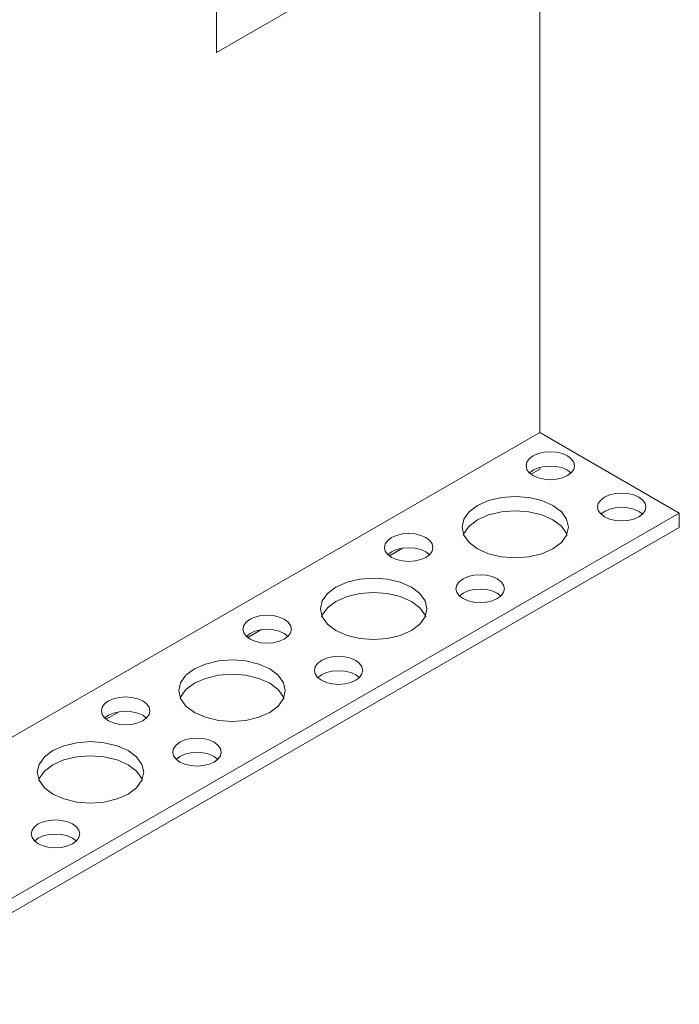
# Model space of a CAD drawing. Header units: millimetres. Extents: x -6612 to -5743, y 138 to 6687.
# Tile 4 of 6: x -6070 to -6002, y 1504 to 1605. Entities that reach past the tile are written whole.
import ezdxf

# ---------------------------------------------------------------- set-up
doc = ezdxf.new("R2010")
doc.units = ezdxf.units.MM
doc.layers.add('E-LITE-EQPM', color=7, linetype='Continuous', lineweight=20)

# ---------------------------------------------------------------- blocks, each defined once
blk = doc.blocks.new('5020221302 - 5020221302 NESO Accessory outer corner recessed-572479-00 Isometrico PDF')
at = {"layer": 'E-LITE-EQPM', "color": 8, "lineweight": 9, "true_color": 0x808080}
for p, q in [((-6906.14, 1639.87), (-6906.14, 1601.49)), ((-6906.14, 1601.49), (-6872.91, 1620.68)), ((-6872.91, 1620.68), (-6872.91, 1562.38)), ((-6872.91, 1562.38), (-6942.27, 1522.33)), ((-6858.55, 1554.09), (-6872.91, 1562.38)), ((-6872.91, 1558.62), (-6873.8, 1558.11)), ((-6872.91, 1558.62), (-6872.91, 1558.78)), ((-6872.91, 1558.63), (-6872.91, 1558.62)), ((-6869.66, 1558.21), (-6870.06, 1558.51)), ((-6858.55, 1554.09), (-6942.27, 1505.76)), ((-6862.31, 1553.97), (-6862.71, 1554.27)), ((-6858.55, 1552.62), (-6858.55, 1554.09)), ((-6858.55, 1552.62), (-6943.55, 1503.55)), ((-6887.02, 1550.47), (-6888.36, 1549.7)), ((-6884.22, 1549.81), (-6884.62, 1550.1)), ((-6876.87, 1545.56), (-6877.27, 1545.86)), ((-6901.58, 1542.07), (-6902.92, 1541.3)), ((-6898.78, 1541.4), (-6899.18, 1541.7)), ((-6891.43, 1537.16), (-6891.83, 1537.46)), ((-6916.15, 1533.66), (-6917.48, 1532.89)), ((-6913.34, 1532.99), (-6913.74, 1533.29)), ((-6906, 1528.75), (-6906.39, 1529.05)), ((-6920.56, 1520.34), (-6920.95, 1520.64))]:
    blk.add_line(p, q, dxfattribs=at)
for points in [[(-6873.58, 1557.95, 0), (-6873.98, 1558.24, 0), (-6874.23, 1558.59, 0), (-6874.31, 1558.96, 0), (-6874.23, 1559.33, 0), (-6873.98, 1559.68, 0), (-6873.58, 1559.98, 0), (-6873.06, 1560.21, 0), (-6872.46, 1560.35, 0), (-6871.82, 1560.4, 0), (-6871.17, 1560.35, 0), (-6870.57, 1560.21, 0), (-6870.06, 1559.98, 0)], [(-6870.06, 1559.98, 0), (-6869.66, 1559.68, 0), (-6869.41, 1559.33, 0), (-6869.33, 1558.96, 0), (-6869.41, 1558.59, 0), (-6869.66, 1558.24, 0), (-6870.06, 1557.95, 0), (-6870.57, 1557.72, 0), (-6871.17, 1557.57, 0), (-6871.82, 1557.52, 0), (-6872.46, 1557.57, 0), (-6873.06, 1557.72, 0), (-6873.58, 1557.95, 0)], [(-6870.06, 1558.51, 0), (-6870.57, 1558.74, 0), (-6871.17, 1558.88, 0), (-6871.82, 1558.93, 0), (-6872.46, 1558.88, 0), (-6873.06, 1558.74, 0), (-6873.58, 1558.51, 0), (-6873.98, 1558.21, 0)], [(-6866.23, 1553.7, 0), (-6866.63, 1554, 0), (-6866.88, 1554.35, 0), (-6866.96, 1554.72, 0), (-6866.88, 1555.09, 0), (-6866.63, 1555.44, 0), (-6866.23, 1555.74, 0), (-6865.72, 1555.97, 0), (-6865.12, 1556.11, 0), (-6864.47, 1556.16, 0), (-6863.83, 1556.11, 0), (-6863.23, 1555.97, 0), (-6862.71, 1555.74, 0)], [(-6879.3, 1550.4, 0), (-6880.17, 1551.06, 0), (-6880.72, 1551.82, 0), (-6880.9, 1552.64, 0), (-6880.72, 1553.46, 0), (-6880.17, 1554.22, 0), (-6879.3, 1554.87, 0), (-6878.16, 1555.38, 0), (-6876.84, 1555.69, 0), (-6875.43, 1555.8, 0), (-6874.01, 1555.69, 0), (-6872.69, 1555.38, 0), (-6871.55, 1554.87, 0)], [(-6862.71, 1555.74, 0), (-6862.31, 1555.44, 0), (-6862.06, 1555.09, 0), (-6861.98, 1554.72, 0), (-6862.06, 1554.35, 0), (-6862.31, 1554, 0), (-6862.71, 1553.7, 0), (-6863.23, 1553.47, 0), (-6863.83, 1553.33, 0), (-6864.47, 1553.28, 0), (-6865.12, 1553.33, 0), (-6865.72, 1553.47, 0), (-6866.23, 1553.7, 0)], [(-6871.55, 1553.4, 0), (-6872.69, 1553.91, 0), (-6874.01, 1554.22, 0), (-6875.43, 1554.33, 0), (-6876.84, 1554.22, 0), (-6878.16, 1553.91, 0), (-6879.3, 1553.4, 0), (-6880.17, 1552.75, 0), (-6880.72, 1551.99, 0), (-6880.78, 1551.82, 0)], [(-6871.55, 1554.87, 0), (-6870.68, 1554.22, 0), (-6870.14, 1553.46, 0), (-6869.95, 1552.64, 0), (-6870.14, 1551.82, 0), (-6870.68, 1551.06, 0), (-6871.55, 1550.4, 0), (-6872.69, 1549.9, 0), (-6874.01, 1549.58, 0), (-6875.43, 1549.48, 0), (-6876.84, 1549.58, 0), (-6878.16, 1549.9, 0), (-6879.3, 1550.4, 0)], [(-6862.71, 1554.27, 0), (-6863.23, 1554.5, 0), (-6863.83, 1554.64, 0), (-6864.47, 1554.69, 0), (-6865.12, 1554.64, 0), (-6865.72, 1554.5, 0), (-6866.23, 1554.27, 0), (-6866.63, 1553.97, 0)], [(-6870.07, 1551.82, 0), (-6870.14, 1551.99, 0), (-6870.68, 1552.75, 0), (-6871.55, 1553.4, 0)], [(-6888.14, 1549.54, 0), (-6888.54, 1549.84, 0), (-6888.79, 1550.18, 0), (-6888.87, 1550.56, 0), (-6888.79, 1550.93, 0), (-6888.54, 1551.28, 0), (-6888.14, 1551.57, 0), (-6887.62, 1551.8, 0), (-6887.02, 1551.95, 0), (-6886.38, 1551.99, 0), (-6885.73, 1551.95, 0), (-6885.13, 1551.8, 0), (-6884.62, 1551.57, 0)], [(-6884.62, 1551.57, 0), (-6884.22, 1551.28, 0), (-6883.97, 1550.93, 0), (-6883.89, 1550.56, 0), (-6883.97, 1550.18, 0), (-6884.22, 1549.84, 0), (-6884.62, 1549.54, 0), (-6885.13, 1549.31, 0), (-6885.73, 1549.17, 0), (-6886.38, 1549.12, 0), (-6887.02, 1549.17, 0), (-6887.62, 1549.31, 0), (-6888.14, 1549.54, 0)], [(-6884.62, 1550.1, 0), (-6885.13, 1550.33, 0), (-6885.73, 1550.48, 0), (-6886.38, 1550.52, 0), (-6887.02, 1550.48, 0), (-6887.62, 1550.33, 0), (-6888.14, 1550.1, 0), (-6888.54, 1549.81, 0)], [(-6893.86, 1542, 0), (-6894.73, 1542.65, 0), (-6895.28, 1543.41, 0), (-6895.46, 1544.23, 0), (-6895.28, 1545.05, 0), (-6894.73, 1545.81, 0), (-6893.86, 1546.47, 0), (-6892.72, 1546.97, 0), (-6891.4, 1547.29, 0), (-6889.99, 1547.39, 0), (-6888.57, 1547.29, 0), (-6887.25, 1546.97, 0), (-6886.11, 1546.47, 0)], [(-6880.79, 1545.3, 0), (-6881.19, 1545.59, 0), (-6881.44, 1545.94, 0), (-6881.52, 1546.31, 0), (-6881.44, 1546.69, 0), (-6881.19, 1547.03, 0), (-6880.79, 1547.33, 0), (-6880.28, 1547.56, 0), (-6879.68, 1547.7, 0), (-6879.03, 1547.75, 0), (-6878.39, 1547.7, 0), (-6877.79, 1547.56, 0), (-6877.27, 1547.33, 0)], [(-6877.27, 1547.33, 0), (-6876.87, 1547.03, 0), (-6876.63, 1546.69, 0), (-6876.54, 1546.31, 0), (-6876.63, 1545.94, 0), (-6876.87, 1545.59, 0), (-6877.27, 1545.3, 0), (-6877.79, 1545.07, 0), (-6878.39, 1544.92, 0), (-6879.03, 1544.88, 0), (-6879.68, 1544.92, 0), (-6880.28, 1545.07, 0), (-6880.79, 1545.3, 0)], [(-6886.11, 1546.47, 0), (-6885.24, 1545.81, 0), (-6884.7, 1545.05, 0), (-6884.51, 1544.23, 0), (-6884.7, 1543.41, 0), (-6885.24, 1542.65, 0), (-6886.11, 1542, 0), (-6887.25, 1541.49, 0), (-6888.57, 1541.18, 0), (-6889.99, 1541.07, 0), (-6891.4, 1541.18, 0), (-6892.72, 1541.49, 0), (-6893.86, 1542, 0)], [(-6877.27, 1545.86, 0), (-6877.79, 1546.09, 0), (-6878.39, 1546.23, 0), (-6879.03, 1546.28, 0), (-6879.68, 1546.23, 0), (-6880.28, 1546.09, 0), (-6880.79, 1545.86, 0), (-6881.19, 1545.56, 0)], [(-6886.11, 1545, 0), (-6887.25, 1545.5, 0), (-6888.57, 1545.82, 0), (-6889.99, 1545.92, 0), (-6891.4, 1545.82, 0), (-6892.72, 1545.5, 0), (-6893.86, 1545, 0), (-6894.73, 1544.34, 0), (-6895.28, 1543.58, 0), (-6895.34, 1543.42, 0)], [(-6884.63, 1543.42, 0), (-6884.7, 1543.58, 0), (-6885.24, 1544.34, 0), (-6886.11, 1545, 0)], [(-6902.7, 1541.13, 0), (-6903.1, 1541.43, 0), (-6903.35, 1541.78, 0), (-6903.43, 1542.15, 0), (-6903.35, 1542.52, 0), (-6903.1, 1542.87, 0), (-6902.7, 1543.17, 0), (-6902.19, 1543.4, 0), (-6901.58, 1543.54, 0), (-6900.94, 1543.59, 0), (-6900.29, 1543.54, 0), (-6899.69, 1543.4, 0), (-6899.18, 1543.17, 0)], [(-6899.18, 1543.17, 0), (-6898.78, 1542.87, 0), (-6898.53, 1542.52, 0), (-6898.45, 1542.15, 0), (-6898.53, 1541.78, 0), (-6898.78, 1541.43, 0), (-6899.18, 1541.13, 0), (-6899.69, 1540.9, 0), (-6900.29, 1540.76, 0), (-6900.94, 1540.71, 0), (-6901.58, 1540.76, 0), (-6902.19, 1540.9, 0), (-6902.7, 1541.13, 0)], [(-6899.18, 1541.7, 0), (-6899.69, 1541.93, 0), (-6900.29, 1542.07, 0), (-6900.94, 1542.12, 0), (-6901.58, 1542.07, 0), (-6902.19, 1541.93, 0), (-6902.7, 1541.7, 0), (-6903.1, 1541.4, 0)], [(-6908.42, 1533.59, 0), (-6909.29, 1534.24, 0), (-6909.84, 1535.01, 0), (-6910.02, 1535.83, 0), (-6909.84, 1536.64, 0), (-6909.29, 1537.41, 0), (-6908.42, 1538.06, 0), (-6907.28, 1538.56, 0), (-6905.96, 1538.88, 0), (-6904.55, 1538.99, 0), (-6903.13, 1538.88, 0), (-6901.81, 1538.56, 0), (-6900.67, 1538.06, 0)], [(-6895.35, 1536.89, 0), (-6895.75, 1537.19, 0), (-6896, 1537.54, 0), (-6896.08, 1537.91, 0), (-6896, 1538.28, 0), (-6895.75, 1538.63, 0), (-6895.35, 1538.92, 0), (-6894.84, 1539.15, 0), (-6894.24, 1539.3, 0), (-6893.59, 1539.35, 0), (-6892.95, 1539.3, 0), (-6892.35, 1539.15, 0), (-6891.83, 1538.92, 0)], [(-6891.83, 1538.92, 0), (-6891.43, 1538.63, 0), (-6891.19, 1538.28, 0), (-6891.1, 1537.91, 0), (-6891.19, 1537.54, 0), (-6891.43, 1537.19, 0), (-6891.83, 1536.89, 0), (-6892.35, 1536.66, 0), (-6892.95, 1536.52, 0), (-6893.59, 1536.47, 0), (-6894.24, 1536.52, 0), (-6894.84, 1536.66, 0), (-6895.35, 1536.89, 0)], [(-6900.67, 1538.06, 0), (-6899.8, 1537.41, 0), (-6899.26, 1536.64, 0), (-6899.07, 1535.83, 0), (-6899.26, 1535.01, 0), (-6899.8, 1534.24, 0), (-6900.67, 1533.59, 0), (-6901.81, 1533.09, 0), (-6903.13, 1532.77, 0), (-6904.55, 1532.66, 0), (-6905.96, 1532.77, 0), (-6907.28, 1533.09, 0), (-6908.42, 1533.59, 0)], [(-6891.83, 1537.46, 0), (-6892.35, 1537.68, 0), (-6892.95, 1537.83, 0), (-6893.59, 1537.88, 0), (-6894.24, 1537.83, 0), (-6894.84, 1537.68, 0), (-6895.35, 1537.46, 0), (-6895.75, 1537.16, 0)], [(-6900.67, 1536.59, 0), (-6901.81, 1537.09, 0), (-6903.13, 1537.41, 0), (-6904.55, 1537.52, 0), (-6905.96, 1537.41, 0), (-6907.28, 1537.09, 0), (-6908.42, 1536.59, 0), (-6909.29, 1535.94, 0), (-6909.84, 1535.17, 0), (-6909.9, 1535.01, 0)], [(-6899.19, 1535.01, 0), (-6899.26, 1535.17, 0), (-6899.8, 1535.94, 0), (-6900.67, 1536.59, 0)], [(-6917.26, 1532.73, 0), (-6917.66, 1533.02, 0), (-6917.91, 1533.37, 0), (-6917.99, 1533.74, 0), (-6917.91, 1534.12, 0), (-6917.66, 1534.46, 0), (-6917.26, 1534.76, 0), (-6916.75, 1534.99, 0), (-6916.15, 1535.13, 0), (-6915.5, 1535.18, 0), (-6914.86, 1535.13, 0), (-6914.25, 1534.99, 0), (-6913.74, 1534.76, 0)], [(-6913.74, 1534.76, 0), (-6913.34, 1534.46, 0), (-6913.09, 1534.12, 0), (-6913.01, 1533.74, 0), (-6913.09, 1533.37, 0), (-6913.34, 1533.02, 0), (-6913.74, 1532.73, 0), (-6914.25, 1532.5, 0), (-6914.86, 1532.35, 0), (-6915.5, 1532.3, 0), (-6916.15, 1532.35, 0), (-6916.75, 1532.5, 0), (-6917.26, 1532.73, 0)], [(-6913.74, 1533.29, 0), (-6914.25, 1533.52, 0), (-6914.86, 1533.66, 0), (-6915.5, 1533.71, 0), (-6916.15, 1533.66, 0), (-6916.75, 1533.52, 0), (-6917.26, 1533.29, 0), (-6917.66, 1532.99, 0)], [(-6909.92, 1528.48, 0), (-6910.31, 1528.78, 0), (-6910.56, 1529.13, 0), (-6910.64, 1529.5, 0), (-6910.56, 1529.87, 0), (-6910.31, 1530.22, 0), (-6909.92, 1530.52, 0), (-6909.4, 1530.75, 0), (-6908.8, 1530.89, 0), (-6908.15, 1530.94, 0), (-6907.51, 1530.89, 0), (-6906.91, 1530.75, 0), (-6906.39, 1530.52, 0)], [(-6922.98, 1525.18, 0), (-6923.85, 1525.84, 0), (-6924.4, 1526.6, 0), (-6924.58, 1527.42, 0), (-6924.4, 1528.24, 0), (-6923.85, 1529, 0), (-6922.98, 1529.65, 0), (-6921.85, 1530.16, 0), (-6920.52, 1530.47, 0), (-6919.11, 1530.58, 0), (-6917.69, 1530.47, 0), (-6916.37, 1530.16, 0), (-6915.23, 1529.65, 0)], [(-6906.39, 1530.52, 0), (-6906, 1530.22, 0), (-6905.75, 1529.87, 0), (-6905.66, 1529.5, 0), (-6905.75, 1529.13, 0), (-6906, 1528.78, 0), (-6906.39, 1528.48, 0), (-6906.91, 1528.26, 0), (-6907.51, 1528.11, 0), (-6908.15, 1528.06, 0), (-6908.8, 1528.11, 0), (-6909.4, 1528.26, 0), (-6909.92, 1528.48, 0)], [(-6915.23, 1528.18, 0), (-6916.37, 1528.69, 0), (-6917.69, 1529, 0), (-6919.11, 1529.11, 0), (-6920.52, 1529, 0), (-6921.85, 1528.69, 0), (-6922.98, 1528.18, 0), (-6923.85, 1527.53, 0), (-6924.4, 1526.77, 0), (-6924.46, 1526.6, 0)], [(-6915.23, 1529.65, 0), (-6914.36, 1529, 0), (-6913.82, 1528.24, 0), (-6913.63, 1527.42, 0), (-6913.82, 1526.6, 0), (-6914.36, 1525.84, 0), (-6915.23, 1525.18, 0), (-6916.37, 1524.68, 0), (-6917.69, 1524.36, 0), (-6919.11, 1524.26, 0), (-6920.52, 1524.36, 0), (-6921.85, 1524.68, 0), (-6922.98, 1525.18, 0)], [(-6906.39, 1529.05, 0), (-6906.91, 1529.28, 0), (-6907.51, 1529.42, 0), (-6908.15, 1529.47, 0), (-6908.8, 1529.42, 0), (-6909.4, 1529.28, 0), (-6909.92, 1529.05, 0), (-6910.31, 1528.75, 0)], [(-6913.75, 1526.6, 0), (-6913.82, 1526.77, 0), (-6914.36, 1527.53, 0), (-6915.23, 1528.18, 0)], [(-6924.48, 1520.08, 0), (-6924.87, 1520.38, 0), (-6925.12, 1520.72, 0), (-6925.21, 1521.09, 0), (-6925.12, 1521.47, 0), (-6924.87, 1521.81, 0), (-6924.48, 1522.11, 0), (-6923.96, 1522.34, 0), (-6923.36, 1522.48, 0), (-6922.71, 1522.53, 0), (-6922.07, 1522.48, 0), (-6921.47, 1522.34, 0), (-6920.95, 1522.11, 0)], [(-6920.95, 1522.11, 0), (-6920.56, 1521.81, 0), (-6920.31, 1521.47, 0), (-6920.22, 1521.09, 0), (-6920.31, 1520.72, 0), (-6920.56, 1520.38, 0), (-6920.95, 1520.08, 0), (-6921.47, 1519.85, 0), (-6922.07, 1519.7, 0), (-6922.71, 1519.66, 0), (-6923.36, 1519.7, 0), (-6923.96, 1519.85, 0), (-6924.48, 1520.08, 0)], [(-6920.95, 1520.64, 0), (-6921.47, 1520.87, 0), (-6922.07, 1521.01, 0), (-6922.71, 1521.06, 0), (-6923.36, 1521.01, 0), (-6923.96, 1520.87, 0), (-6924.48, 1520.64, 0), (-6924.87, 1520.34, 0)]]:
    blk.add_polyline3d(points, dxfattribs=at)

msp = doc.modelspace()

# ---------------------------------------------------------------- block references
at = {"layer": 'E-LITE-EQPM', "color": 8, "lineweight": 9, "true_color": 0x808080}
msp.add_blockref('5020221302 - 5020221302 NESO Accessory outer corner recessed-572479-00 Isometrico PDF', (856.69, 0), dxfattribs=at)

doc.saveas('drawing.dxf')
